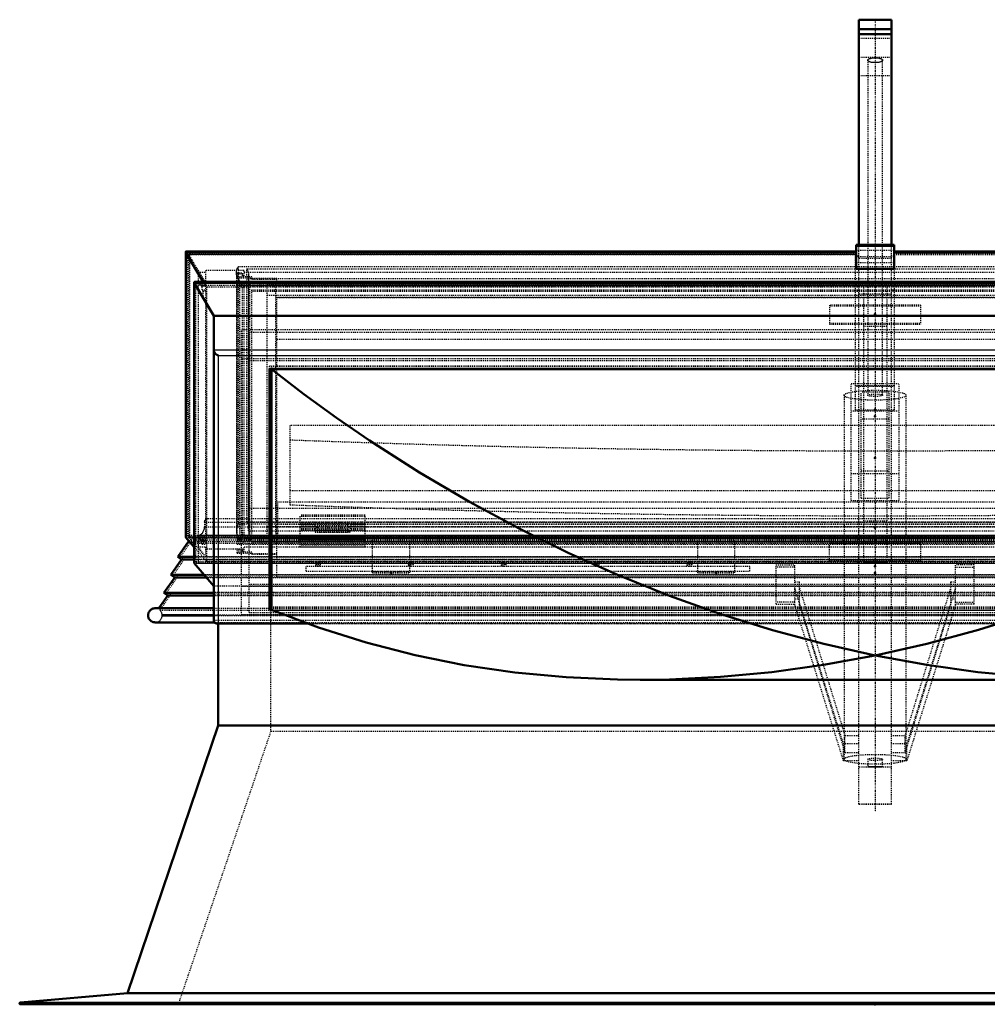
# Model space of a CAD drawing. Header units: millimetres. Extents: x -3 to 4554, y 0 to 3087.
# Tile 7 of 8: x 2704 to 3745, y 2026 to 3086. Entities that reach past the tile are written whole.
import ezdxf

# ---------------------------------------------------------------- set-up
doc = ezdxf.new("R2010")
doc.units = ezdxf.units.MM
doc.linetypes.add('Center', pattern=[1.5, 0.45, -0.5, 0.05, -0.5])
doc.linetypes.add('Dashed', pattern=[2, 1, -1])
for name, color, linetype, lineweight in [('am_0', 7, 'Continuous', 50), ('am_12', 3, 'Continuous', 25), ('am_3', 6, 'Dashed', 25), ('am_6', 2, 'Continuous', 35), ('am_7', 7, 'Center', 25), ('am_9', 7, 'Continuous', 50)]:
    doc.layers.add(name, color=color, linetype=linetype, lineweight=lineweight)

# ---------------------------------------------------------------- blocks, each defined once
blk = doc.blocks.new('26_L300120150453O10O_0_in_300120150O245ON1NNY310_1000')
at = {"layer": 'am_0'}
for p, q in [((3607.2, 3085.7), (3642.2, 3085.7)), ((3607.2, 2843.7), (3607.2, 3085.7)), ((3642.2, 2843.7), (3642.2, 3085.7)), ((3607.2, 3075.9), (3642.2, 3075.9)), ((3607.2, 3070.3), (3642.2, 3070.3))]:
    blk.add_line(p, q, dxfattribs=at)
at = {"layer": 'am_3'}
for p, q in [((3607.2, 3066), (3642.2, 3066)), ((3607.2, 3045.6), (3642.2, 3045.6)), ((3616.7, 3042.4), (3616.7, 2681.8)), ((3632.7, 2681.8), (3632.7, 3042.4)), ((3607.2, 3025.9), (3642.2, 3025.9)), ((3607.2, 2241.8), (3607.2, 2843.7)), ((3642.2, 2241.8), (3642.2, 2843.7)), ((3603.7, 2831.9), (3607.2, 2831.9)), ((3603.7, 2666), (3603.7, 2831.9)), ((3642.2, 2831.9), (3645.7, 2831.9)), ((3645.7, 2666), (3645.7, 2831.9)), ((3642.2, 2828.8), (3607.2, 2828.8)), ((3603.7, 2795.4), (3607.2, 2795.4)), ((3607.2, 2791), (3642.2, 2791)), ((3642.2, 2795.4), (3645.7, 2795.4)), ((3599, 2568.5), (3599, 2694.3)), ((3599, 2694.3), (3650.4, 2694.3)), ((3603.7, 2692.4), (3645.7, 2692.4)), ((3650.4, 2568.5), (3650.4, 2694.3)), ((3591.2, 2681.8), (3591.2, 2289.9)), ((3645.7, 2691.3), (3603.7, 2691.3)), ((3609.7, 2571.1), (3609.7, 2685.1)), ((3639.7, 2685.1), (3609.7, 2685.1)), ((3639.7, 2571.1), (3639.7, 2685.1)), ((3658.2, 2289.9), (3658.2, 2681.8)), ((3599, 2665.1), (3650.4, 2665.1)), ((3603.7, 2666), (3645.7, 2666)), ((3639.7, 2655.9), (3609.7, 2655.9)), ((3599, 2597.7), (3650.4, 2597.7)), ((3609.7, 2600.4), (3639.7, 2600.4)), ((3599, 2568.5), (3650.4, 2568.5)), ((3609.7, 2571.1), (3639.7, 2571.1)), ((3518.3, 2499.1), (3538.3, 2499.1)), ((3518.3, 2456.9), (3518.3, 2499.1)), ((3538.3, 2496.9), (3518.3, 2496.9)), ((3538.3, 2455.9), (3538.3, 2499.1)), ((3711.2, 2455.9), (3711.2, 2499.1)), ((3731.2, 2499.1), (3711.2, 2499.1)), ((3711.2, 2496.9), (3731.2, 2496.9)), ((3731.2, 2456.9), (3731.2, 2499.1)), ((3538.3, 2480.8), (3543.3, 2480.8)), ((3543.3, 2456), (3543.3, 2480.8)), ((3706.2, 2456), (3706.2, 2480.8)), ((3706.2, 2480.8), (3711.2, 2480.8)), ((3590.7, 2306.4), (3538.3, 2474.2)), ((3543.3, 2474.3), (3592.2, 2315.5)), ((3657.2, 2315.5), (3706.2, 2474.3)), ((3711.2, 2474.2), (3658.8, 2306.4)), ((3538.3, 2459.1), (3518.3, 2459.1)), ((3538.3, 2462.5), (3543.3, 2462.5)), ((3706.2, 2462.5), (3711.2, 2462.5)), ((3711.2, 2459.1), (3731.2, 2459.1)), ((3518.3, 2456.9), (3538.3, 2456.9)), ((3590.7, 2288.1), (3538.3, 2455.9)), ((3543.3, 2456), (3592.2, 2297.2)), ((3657.2, 2297.2), (3706.2, 2456)), ((3711.2, 2455.9), (3658.8, 2288.1)), ((3731.2, 2456.9), (3711.2, 2456.9)), ((3592.2, 2297.2), (3592.2, 2315.5)), ((3592.2, 2315.5), (3607.2, 2315.5)), ((3642.2, 2315.5), (3657.2, 2315.5)), ((3657.2, 2297.2), (3657.2, 2315.5)), ((3607.2, 2306.4), (3590.7, 2306.4)), ((3590.7, 2288.1), (3590.7, 2306.4)), ((3658.8, 2306.4), (3642.2, 2306.4)), ((3658.8, 2288.1), (3658.8, 2306.4)), ((3592.2, 2297.2), (3607.2, 2297.2)), ((3616.7, 2289.9), (3616.7, 2281.8)), ((3632.7, 2281.8), (3632.7, 2289.9)), ((3642.2, 2297.2), (3657.2, 2297.2)), ((3607.2, 2288.1), (3590.7, 2288.1)), ((3607.2, 2281.9), (3642.2, 2281.9)), ((3607.2, 2281.8), (3642.2, 2281.8)), ((3658.8, 2288.1), (3642.2, 2288.1)), ((3607.2, 2242), (3642.2, 2242)), ((3607.2, 2241.8), (3642.2, 2241.8))]:
    blk.add_line(p, q, dxfattribs=at)
for points in [[(3616.7, 3042.4), (3616.8, 3042.6), (3616.9, 3042.9), (3617, 3043.1), (3617.2, 3043.3), (3617.5, 3043.5), (3617.8, 3043.7), (3618.2, 3043.9), (3618.6, 3044.1), (3619.1, 3044.3), (3619.6, 3044.4), (3620.2, 3044.6), (3620.7, 3044.7), (3621.4, 3044.8), (3622, 3044.9), (3622.7, 3044.9), (3623.4, 3045), (3624.1, 3045), (3624.7, 3045), (3625.4, 3045), (3626.1, 3045), (3626.8, 3044.9), (3627.5, 3044.9), (3628.1, 3044.8), (3628.7, 3044.7), (3629.3, 3044.6), (3629.9, 3044.4), (3630.4, 3044.3), (3630.9, 3044.1), (3631.3, 3043.9), (3631.7, 3043.7), (3632, 3043.5), (3632.3, 3043.3), (3632.5, 3043.1), (3632.6, 3042.9), (3632.7, 3042.6), (3632.7, 3042.4)], [(3624.7, 3039.8), (3624.1, 3039.8), (3623.4, 3039.8), (3622.7, 3039.9), (3622, 3039.9), (3621.4, 3040), (3620.7, 3040.1), (3620.2, 3040.3), (3619.6, 3040.4), (3619.1, 3040.5), (3618.6, 3040.7), (3618.2, 3040.9), (3617.8, 3041.1), (3617.5, 3041.3), (3617.2, 3041.5), (3617, 3041.7), (3616.9, 3041.9), (3616.8, 3042.2), (3616.7, 3042.4)], [(3632.7, 3042.4), (3632.7, 3042.2), (3632.6, 3041.9), (3632.5, 3041.7), (3632.3, 3041.5), (3632, 3041.3), (3631.7, 3041.1), (3631.3, 3040.9), (3630.9, 3040.7), (3630.4, 3040.5), (3629.9, 3040.4), (3629.3, 3040.3), (3628.7, 3040.1), (3628.1, 3040), (3627.5, 3039.9), (3626.8, 3039.9), (3626.1, 3039.8), (3625.4, 3039.8), (3624.7, 3039.8)], [(3616.7, 2281.8), (3616.8, 2281.8), (3616.9, 2281.8), (3617, 2281.8), (3617.2, 2281.8), (3617.5, 2281.8), (3617.8, 2281.8), (3618.2, 2281.8), (3618.6, 2281.8), (3619.1, 2281.8), (3619.6, 2281.8), (3620.2, 2281.8), (3620.7, 2281.8), (3621.4, 2281.8), (3622, 2281.8), (3622.7, 2281.8), (3623.4, 2281.8), (3624.1, 2281.8), (3624.7, 2281.8), (3625.4, 2281.8), (3626.1, 2281.8), (3626.8, 2281.8), (3627.5, 2281.8), (3628.1, 2281.8), (3628.7, 2281.8), (3629.3, 2281.8), (3629.9, 2281.8), (3630.4, 2281.8), (3630.9, 2281.8), (3631.3, 2281.8), (3631.7, 2281.8), (3632, 2281.8), (3632.3, 2281.8), (3632.5, 2281.8), (3632.6, 2281.8), (3632.7, 2281.8), (3632.7, 2281.8)], [(3624.7, 2281.8), (3624.1, 2281.8), (3623.4, 2281.8), (3622.7, 2281.8), (3622, 2281.8), (3621.4, 2281.8), (3620.7, 2281.8), (3620.2, 2281.8), (3619.6, 2281.8), (3619.1, 2281.8), (3618.6, 2281.8), (3618.2, 2281.8), (3617.8, 2281.8), (3617.5, 2281.8), (3617.2, 2281.8), (3617, 2281.8), (3616.9, 2281.8), (3616.8, 2281.8), (3616.7, 2281.8)], [(3632.7, 2281.8), (3632.7, 2281.8), (3632.6, 2281.8), (3632.5, 2281.8), (3632.3, 2281.8), (3632, 2281.8), (3631.7, 2281.8), (3631.3, 2281.8), (3630.9, 2281.8), (3630.4, 2281.8), (3629.9, 2281.8), (3629.3, 2281.8), (3628.7, 2281.8), (3628.1, 2281.8), (3627.5, 2281.8), (3626.8, 2281.8), (3626.1, 2281.8), (3625.4, 2281.8), (3624.7, 2281.8)]]:
    blk.add_lwpolyline(points, dxfattribs=at)
for centre, major_axis in [((3624.7, 2681.8), (-33.5, 0)), ((3624.7, 2681.8), (-8, 0)), ((3624.7, 2289.9), (-33.5, 0)), ((3624.7, 2289.9), (-8, 0))]:
    blk.add_ellipse(centre, major_axis=major_axis, ratio=0.159102, dxfattribs=at)
at = {"layer": 'am_7'}
blk.add_line((3624.7, 3086), (3624.7, 2233.2), dxfattribs=at)
at = {"layer": 'am_6'}
for tag, p, flags in [('NB', (3736.2, 3086), 8), ('NN', (3736.2, 3085.5), 8), ('NT', (3736.2, 3085), 8), ('NBSYN', (3736.2, 3084.5), 8), ('LINA', (3736.2, 3084), 8), ('CATALOG', (3736.2, 3083.5), 8), ('W', (3736.2, 3081), 8), ('OP', (3736.2, 3080), 8), ('OC', (3736.2, 3079), 8), ('COMPANY', (3736.2, 3078.5), 8), ('IDNR', (3736.2, 3083), 8), ('PN', (3736.2, 3082.5), 8), ('LODLEVEL', (3736.2, 3082), 8), ('L', (3736.2, 3081.5), 8), ('DP', (3736.2, 3080.5), 8), ('BA', (3736.2, 3079.5), 8), ('ExcludeFromBOM', (3736.2, 3078), 8), ('PSOL_0', (3736.2, 3077.5), 9), ('PSOL_1', (3736.2, 3077), 9), ('PSOL_2', (3736.2, 3076.5), 9), ('PSOL_3', (3736.2, 3076), 9)]:
    blk.add_attdef(tag, p, '', height=0.5, dxfattribs=dict(at, flags=flags))
blk = doc.blocks.new('27_L3001201504511O_0_in_300120150O245ON1NNY310_1000')
at = {"layer": 'am_3'}
for p, q in [((3637.2, 2799.7), (3612.2, 2799.7)), ((3612.2, 2799.7), (3612.2, 2502.6)), ((3637.2, 2799.7), (3637.2, 2502.6)), ((3575.7, 2778.6), (3575.7, 2758.2)), ((3673.7, 2778.6), (3575.7, 2778.6)), ((3673.7, 2777.5), (3575.7, 2777.5)), ((3673.7, 2778.6), (3673.7, 2758.2)), ((3575.7, 2759.2), (3673.7, 2759.2)), ((3575.7, 2758.2), (3673.7, 2758.2)), ((3612.2, 2756.3), (3637.2, 2756.3)), ((3637.2, 2546.1), (3612.2, 2546.1)), ((3575.7, 2523.9), (3673.7, 2523.9)), ((3575.7, 2503.5), (3575.7, 2523.9)), ((3575.7, 2522.8), (3673.7, 2522.8)), ((3673.7, 2523.9), (3673.7, 2503.5)), ((3673.7, 2504.6), (3575.7, 2504.6)), ((3673.7, 2503.5), (3575.7, 2503.5)), ((3612.2, 2502.6), (3637.2, 2502.6))]:
    blk.add_line(p, q, dxfattribs=at)
at = {"layer": 'am_6'}
for tag, p, flags in [('NB', (3678.7, 2799.7), 8), ('NN', (3678.7, 2799.2), 8), ('NT', (3678.7, 2798.7), 8), ('NBSYN', (3678.7, 2798.2), 8), ('LINA', (3678.7, 2797.7), 8), ('CATALOG', (3678.7, 2797.2), 8), ('IDNR', (3678.7, 2796.7), 8), ('PN', (3678.7, 2796.2), 8), ('LODLEVEL', (3678.7, 2795.7), 8), ('L', (3678.7, 2795.2), 8), ('W', (3678.7, 2794.7), 8), ('DP', (3678.7, 2794.2), 8), ('OP', (3678.7, 2793.7), 8), ('COMPANY', (3678.7, 2793.2), 8), ('ExcludeFromBOM', (3678.7, 2792.7), 8), ('PSOL_0', (3678.7, 2792.2), 9), ('PSOL_1', (3678.7, 2791.7), 9), ('PSOL_2', (3678.7, 2791.2), 9)]:
    blk.add_attdef(tag, p, '', height=0.5, dxfattribs=dict(at, flags=flags))
blk = doc.blocks.new('28_L3001201506O_0_in_300120150O245ON1NNY310_1000')
at = {"layer": 'am_3'}
for p, q in [((2939.4, 2543.2), (2939.4, 2820.3)), ((2939.4, 2820.3), (4310.1, 2820.3)), ((2937.1, 2814), (2937.1, 2535.7)), ((2948.2, 2818), (4301.3, 2818)), ((2948.2, 2545.5), (2948.2, 2818)), ((2950.4, 2539.1), (2950.4, 2810.5)), ((2940.8, 2528.1), (2940.8, 2804.5)), ((2940.8, 2804.5), (4308.7, 2804.5)), ((2951.5, 2801.7), (2950, 2807.5)), ((2950, 2807.5), (4299.5, 2807.5)), ((2950, 2535.9), (2950, 2807.5)), ((2951.5, 2530.9), (2951.5, 2801.7)), ((2951.5, 2801.7), (4298, 2801.7)), ((2948.2, 2545.5), (4301.3, 2545.5)), ((2939.4, 2543.2), (4310.1, 2543.2)), ((2950, 2535.9), (2951.5, 2530.9)), ((2950, 2535.9), (4299.5, 2535.9)), ((2940.8, 2528.1), (4308.7, 2528.1)), ((2951.5, 2530.9), (4298, 2530.9))]:
    blk.add_line(p, q, dxfattribs=at)
for points in [[(2937.1, 2814), (2937.2, 2815), (2937.3, 2816), (2937.6, 2817), (2937.9, 2817.9), (2938.3, 2818.8), (2938.8, 2819.6), (2939.4, 2820.3)], [(2940.8, 2804.5), (2940.1, 2805.4), (2939.4, 2806.4), (2938.8, 2807.5), (2938.3, 2808.5), (2937.9, 2809.6), (2937.6, 2810.7), (2937.3, 2811.8), (2937.2, 2812.9), (2937.1, 2813.9), (2937.1, 2814)], [(2950.4, 2810.5), (2950.4, 2811.6), (2950.3, 2812.7), (2950, 2813.8), (2949.7, 2814.9), (2949.3, 2815.9), (2948.8, 2817), (2948.2, 2818)], [(2950, 2807.5), (2950.3, 2808.5), (2950.4, 2809.5), (2950.4, 2810.5), (2950.4, 2810.5)], [(2948.2, 2545.5), (2948.8, 2544.7), (2949.3, 2543.9), (2949.7, 2543), (2950, 2542.1), (2950.3, 2541.1), (2950.4, 2540.1), (2950.4, 2539.1)], [(2939.4, 2543.2), (2938.8, 2542.1), (2938.3, 2541.1), (2937.9, 2540), (2937.6, 2538.9), (2937.3, 2537.8), (2937.2, 2536.7), (2937.1, 2535.7)], [(2937.1, 2535.7), (2937.2, 2534.7), (2937.3, 2533.7), (2937.6, 2532.7), (2937.9, 2531.8), (2938.3, 2530.9), (2938.8, 2530.1), (2939.4, 2529.4), (2940.1, 2528.7), (2940.8, 2528.1), (2940.8, 2528.1)], [(2950.4, 2539.1), (2950.4, 2538.1), (2950.3, 2537), (2950, 2535.9), (2950, 2535.9)]]:
    blk.add_lwpolyline(points, dxfattribs=at)
at = {"layer": 'am_6'}
for tag, p, flags in [('NB', (4317.3, 2820.3), 8), ('NN', (4317.3, 2819.8), 8), ('NT', (4317.3, 2819.3), 8), ('NBSYN', (4317.3, 2818.8), 8), ('LINA', (4317.3, 2818.3), 8), ('CATALOG', (4317.3, 2817.8), 8), ('IDNR', (4317.3, 2817.3), 8), ('PN', (4317.3, 2816.8), 8), ('LODLEVEL', (4317.3, 2816.3), 8), ('L', (4317.3, 2815.8), 8), ('W', (4317.3, 2815.3), 8), ('COMPANY', (4317.3, 2814.8), 8), ('ExcludeFromBOM', (4317.3, 2814.3), 8), ('PSOL_0', (4317.3, 2813.8), 9), ('PSOL_1', (4317.3, 2813.3), 9), ('PSOL_2', (4317.3, 2812.8), 9)]:
    blk.add_attdef(tag, p, '', height=0.5, dxfattribs=dict(at, flags=flags))
blk = doc.blocks.new('29_L3001201505O_0_in_300120150O245ON1NNY310_1000')
at = {"layer": 'am_3'}
for p, q in [((2970.2, 2801.7), (4279.2, 2801.7)), ((2970.2, 2528.5), (2970.2, 2801.7)), ((2979.5, 2799.3), (4270, 2799.3)), ((2979.5, 2530.9), (2979.5, 2799.3)), ((2970.2, 2789.6), (4279.2, 2789.6)), ((2979.5, 2787.2), (4270, 2787.2)), ((2970.2, 2540.5), (4279.2, 2540.5)), ((2979.5, 2542.9), (4270, 2542.9)), ((2970.2, 2528.5), (4279.2, 2528.5)), ((2979.5, 2530.9), (4270, 2530.9))]:
    blk.add_line(p, q, dxfattribs=at)
at = {"layer": 'am_6'}
for tag, p, flags in [('NB', (4284.2, 2801.7), 8), ('NN', (4284.2, 2801.2), 8), ('NT', (4284.2, 2800.7), 8), ('NBSYN', (4284.2, 2800.2), 8), ('LINA', (4284.2, 2799.7), 8), ('CATALOG', (4284.2, 2799.2), 8), ('IDNR', (4284.2, 2798.7), 8), ('PN', (4284.2, 2798.2), 8), ('LODLEVEL', (4284.2, 2797.7), 8), ('L', (4284.2, 2797.2), 8), ('W', (4284.2, 2796.7), 8), ('COMPANY', (4284.2, 2796.2), 8), ('ExcludeFromBOM', (4284.2, 2795.7), 8), ('PSOL_0', (4284.2, 2795.2), 9), ('PSOL_1', (4284.2, 2794.7), 9), ('PSOL_2', (4284.2, 2794.2), 9)]:
    blk.add_attdef(tag, p, '', height=0.5, dxfattribs=dict(at, flags=flags))
blk = doc.blocks.new('30_L300120150O34O_0_in_300120150O245ON1NNY310_1000')
at = {"layer": 'am_0'}
for p, q in [((2974.7, 2710.2), (2974.7, 2450.9)), ((2974.7, 2709.7), (4274.7, 2709.7)), ((3372, 2375.4), (3877.5, 2375.4))]:
    blk.add_line(p, q, dxfattribs=at)
for points in [[(3624.7, 2401.6), (3624.6, 2401.6), (3569.3, 2414.1), (3514.1, 2429), (3458.7, 2446.3), (3403.4, 2466), (3349.1, 2487.8), (3295.1, 2511.8), (3241.3, 2538.3), (3188, 2567), (3134, 2598.8), (3080.5, 2633.1), (3044.9, 2657.5), (3009.6, 2683), (2974.7, 2709.7)], [(4274.7, 2709.7), (4224, 2671.4), (4172.6, 2635.4), (4120.1, 2601.6), (4067.1, 2570.2), (4012.6, 2540.6), (3957.6, 2513.4), (3902, 2488.5), (3846.1, 2466), (3791.1, 2446.4), (3736, 2429.2), (3680.5, 2414.2), (3624.9, 2401.6), (3624.7, 2401.6)], [(2974.7, 2450.9), (3025.5, 2431.7), (3076.9, 2415.5), (3129.4, 2402.1), (3182.3, 2391.4), (3236.9, 2383.4), (3291.9, 2378.2), (3347.5, 2375.7), (3371.9, 2375.4)], [(3371.9, 2375.4), (3403.4, 2375.9), (3458.4, 2378.6), (3513.5, 2383.8), (3569, 2391.5), (3624.6, 2401.6), (3624.7, 2401.6)], [(3624.7, 2401.6), (3624.9, 2401.6), (3680.2, 2391.5), (3735.4, 2383.8), (3790.8, 2378.6), (3846.1, 2375.9), (3877.6, 2375.4)]]:
    blk.add_lwpolyline(points, dxfattribs=at)
at = {"layer": 'am_3'}
for p, q in [((2942.7, 2445.6), (2942.7, 2752.1)), ((4306.7, 2752.1), (2942.7, 2752.1)), ((2942.7, 2721.5), (4306.7, 2721.5)), ((2974.7, 2713), (2974.7, 2710.2)), ((2974.7, 2713), (4274.7, 2713)), ((4254.7, 2649.1), (2994.7, 2649.1)), ((2994.7, 2649.1), (2994.7, 2563.9)), ((2994.7, 2579.2), (4254.7, 2579.2)), ((2942.7, 2476.2), (4306.7, 2476.2)), ((2974.7, 2454.1), (4274.7, 2454.1)), ((2974.7, 2450.9), (4274.7, 2450.9)), ((2942.7, 2445.6), (4306.7, 2445.6))]:
    blk.add_line(p, q, dxfattribs=at)
for centre in [(3624.7, 18274.3), (3624.7, 18204.4)]:
    blk.add_ellipse(centre, major_axis=(-16204.5, 0), ratio=0.965926, start_param=1.531908, end_param=1.609684, dxfattribs=at)
at = {"layer": 'am_6'}
for tag, p, flags in [('NB', (4311.7, 2752.1), 8), ('NN', (4311.7, 2751.6), 8), ('NT', (4311.7, 2751.1), 8), ('NBSYN', (4311.7, 2750.6), 8), ('LINA', (4311.7, 2750.1), 8), ('CATALOG', (4311.7, 2749.6), 8), ('IDNR', (4311.7, 2749.1), 8), ('PN', (4311.7, 2748.6), 8), ('LODLEVEL', (4311.7, 2748.1), 8), ('L', (4311.7, 2747.6), 8), ('W', (4311.7, 2747.1), 8), ('TG', (4311.7, 2746.6), 8), ('TS', (4311.7, 2746.1), 8), ('COMPANY', (4311.7, 2745.6), 8), ('ExcludeFromBOM', (4311.7, 2745.1), 8), ('PSOL_0', (4311.7, 2744.6), 9), ('PSOL_1', (4311.7, 2744.1), 9), ('PSOL_2', (4311.7, 2743.6), 9), ('PSOL_3', (4311.7, 2743.1), 9)]:
    blk.add_attdef(tag, p, '', height=0.5, dxfattribs=dict(at, flags=flags))
blk = doc.blocks.new('31_L30012015045O3O_0_in_300120150O245ON1NNY310_1000')
at = {"layer": 'am_0'}
for p, q in [((3604.2, 2817.8), (3604.2, 2843.7)), ((3645.2, 2843.7), (3604.2, 2843.7)), ((3645.2, 2817.8), (3645.2, 2843.7)), ((2882.5, 2835.7), (2882.5, 2529.1)), ((2882.7, 2835), (2901.4, 2803.9)), ((3604.2, 2836.6), (2883.4, 2836.6)), ((4366.1, 2836.6), (3645.2, 2836.6)), ((3604.2, 2817.8), (3645.2, 2817.8)), ((2891.7, 2803.1), (2891.7, 2501.3)), ((2891.7, 2802.8), (4357.8, 2802.8)), ((2891.7, 2802.8), (2912.7, 2767.2)), ((2891.7, 2501), (2891.7, 2802.8)), ((4357, 2803.9), (2892.5, 2803.9)), ((2912.7, 2767.2), (2912.7, 2439.7)), ((2912.7, 2767.2), (4336.7, 2767.2)), ((2972.7, 2450.4), (2972.7, 2710.2)), ((2972.7, 2710.2), (4276.7, 2710.2)), ((2891.7, 2518.3), (2882.7, 2528.5)), ((2912.7, 2476.3), (2891.7, 2501)), ((2972.7, 2453.6), (2974.7, 2453.6)), ((2972.7, 2450.4), (2976.1, 2450.4)), ((2916.5, 2436), (3014.2, 2436))]:
    blk.add_line(p, q, dxfattribs=at)
for points in [[(2883.4, 2836.6), (2883.3, 2836.6), (2883.2, 2836.6), (2883.1, 2836.6), (2883, 2836.5), (2882.9, 2836.5), (2882.9, 2836.5), (2882.8, 2836.4), (2882.7, 2836.3), (2882.7, 2836.3), (2882.6, 2836.2), (2882.6, 2836.1), (2882.5, 2836), (2882.5, 2835.9), (2882.5, 2835.8), (2882.5, 2835.7)], [(2882.5, 2835.7), (2882.5, 2835.6), (2882.5, 2835.5), (2882.5, 2835.4), (2882.6, 2835.3), (2882.6, 2835.2), (2882.7, 2835), (2882.7, 2835)], [(2892.5, 2803.9), (2892.4, 2803.9), (2892.3, 2803.9), (2892.2, 2803.9), (2892.1, 2803.8), (2892.1, 2803.8), (2892, 2803.8), (2891.9, 2803.7), (2891.9, 2803.6), (2891.8, 2803.6), (2891.8, 2803.5), (2891.7, 2803.4), (2891.7, 2803.3), (2891.7, 2803.3), (2891.7, 2803.2), (2891.7, 2803.1), (2891.7, 2803), (2891.7, 2802.9), (2891.7, 2802.8)], [(2917.7, 2724.5), (2917.3, 2724.6), (2916.9, 2724.8), (2916.5, 2725), (2916, 2725.2), (2915.6, 2725.5), (2915.2, 2725.8), (2914.9, 2726.1), (2914.5, 2726.4), (2914.2, 2726.8), (2913.9, 2727.2), (2913.7, 2727.6), (2913.4, 2728), (2913.2, 2728.4), (2913, 2728.9), (2912.9, 2729.3), (2912.8, 2729.7), (2912.8, 2730.2), (2912.7, 2730.6)], [(2882.7, 2528.5), (2882.7, 2528.6), (2882.6, 2528.7), (2882.6, 2528.7), (2882.5, 2528.8), (2882.5, 2528.9), (2882.5, 2529), (2882.5, 2529.1)], [(2912.7, 2439.7), (2912.8, 2439.3), (2912.8, 2438.9), (2912.9, 2438.5), (2913, 2438.1), (2913.2, 2437.8), (2913.4, 2437.4), (2913.7, 2437.1), (2913.9, 2436.9), (2914.2, 2436.6), (2914.5, 2436.4), (2914.9, 2436.3), (2915.2, 2436.1), (2915.6, 2436.1), (2916, 2436), (2916.5, 2436)], [(2916.5, 2436), (2916.9, 2436), (2917.3, 2436.1), (2917.7, 2436.1)]]:
    blk.add_lwpolyline(points, dxfattribs=at)
at = {"layer": 'am_12'}
for p, q in [((3604.2, 2842.2), (3645.2, 2842.2)), ((2882.7, 2835), (3604.2, 2835)), ((2882.7, 2528.5), (2882.7, 2835)), ((3645.2, 2835), (4366.8, 2835)), ((2912.7, 2730.6), (4336.7, 2730.6)), ((2917.7, 2724.5), (4331.7, 2724.5)), ((2917.7, 2436.1), (2917.7, 2724.5)), ((2917.7, 2436.1), (3013.8, 2436.1))]:
    blk.add_line(p, q, dxfattribs=at)
at = {"layer": 'am_3'}
for p, q in [((3604.2, 2843.6), (3645.2, 2843.6)), ((2887.1, 2833.6), (2884.5, 2836.1)), ((2884.5, 2530.6), (2884.5, 2836.1)), ((2884.5, 2836.1), (3604.2, 2836.1)), ((2885.9, 2833.1), (2887.1, 2833.6)), ((2885.9, 2833.1), (3604.2, 2833.1)), ((2885.9, 2528.3), (2885.9, 2833.1)), ((2903.7, 2803.5), (2885.9, 2833.1)), ((2887.1, 2833.6), (3604.2, 2833.6)), ((2887.1, 2529.4), (2887.1, 2833.6)), ((3604.2, 2837.9), (3645.2, 2837.9)), ((3645.2, 2830.7), (3604.2, 2830.7)), ((3645.2, 2836.1), (4365, 2836.1)), ((3645.2, 2833.6), (4362.4, 2833.6)), ((3645.2, 2833.1), (4363.6, 2833.1)), ((3604.2, 2824.5), (3645.2, 2824.5)), ((2896.2, 2814.1), (2903.7, 2803.5)), ((2896.2, 2814.1), (2903.7, 2814.1)), ((2896.2, 2803.3), (2896.2, 2814.1)), ((2945.5, 2816), (2903.7, 2816)), ((2903.7, 2816), (2903.7, 2803.5)), ((2938, 2808.3), (2938, 2813.7)), ((2938, 2813.7), (2943.5, 2813.7)), ((2943.5, 2812.1), (2938, 2812.1)), ((2953.5, 2809.2), (2938, 2809.2)), ((2943.5, 2810.2), (2943.5, 2813.7)), ((2943.5, 2811.4), (2945.5, 2811.4)), ((2945.5, 2810.2), (2943.5, 2810.2)), ((2945.5, 2810.2), (2945.5, 2816)), ((2945.5, 2814.1), (4304, 2814.1)), ((2953.5, 2806.8), (2953.5, 2809.2)), ((2896.4, 2800.3), (2893.5, 2803.4)), ((2893.5, 2502.5), (2893.5, 2803.4)), ((2893.5, 2803.4), (4356, 2803.4)), ((2899, 2799.4), (2896.2, 2803.3)), ((2896.2, 2803.3), (2903.7, 2803.3)), ((2896.4, 2500.9), (2896.4, 2800.3)), ((2896.4, 2800.3), (4353.1, 2800.3)), ((2897.6, 2803.3), (2897.6, 2801.8)), ((2897.6, 2803.3), (2903.7, 2803.3)), ((2900.3, 2799.4), (2897.6, 2803.3)), ((2897.6, 2801.8), (2899, 2799.9)), ((2897.6, 2801.8), (2903.7, 2801.8)), ((2899, 2799.9), (2899, 2799.4)), ((2899, 2799.9), (2903.7, 2799.9)), ((2899, 2799.4), (2903.7, 2799.4)), ((2900.3, 2799.4), (2903.7, 2799.4)), ((2900.3, 2795.4), (2900.3, 2799.4)), ((2901.4, 2803.9), (2905, 2798.1)), ((2903.7, 2803.3), (2903.7, 2521.6)), ((4344.5, 2798.1), (2905, 2798.1)), ((2905, 2798.1), (2905, 2503.1)), ((2938, 2808.3), (2953.5, 2808.3)), ((2938, 2803.3), (2943.5, 2803.3)), ((2938, 2521.6), (2938, 2803.3)), ((2938, 2801.8), (2943.5, 2801.8)), ((2938, 2801.3), (2943.5, 2801.3)), ((2938, 2799.9), (2943.5, 2799.9)), ((2938, 2799.4), (2943.5, 2799.4)), ((2938, 2799.4), (4311.5, 2799.4)), ((2943.5, 2523.5), (2943.5, 2803.3)), ((2943.5, 2801.3), (2945.5, 2801.3)), ((2945.5, 2803.3), (4304, 2803.3)), ((2945.5, 2803.3), (4304, 2803.3)), ((2945.5, 2523.5), (2945.5, 2803.3)), ((2945.5, 2801.8), (4304, 2801.8)), ((2945.5, 2799.9), (4304, 2799.9)), ((2945.5, 2799.4), (4304, 2799.4)), ((2980.7, 2807.4), (2953.5, 2807.4)), ((2953.5, 2806.8), (2980.7, 2806.8)), ((2980.7, 2803.5), (2980.7, 2807.4)), ((2980.7, 2803.5), (4268.7, 2803.5)), ((2901.4, 2793.9), (2900.3, 2795.4)), ((2900.3, 2795.4), (2903.7, 2795.4)), ((2901.4, 2793.9), (2903.7, 2793.9)), ((2901.4, 2786.9), (2901.4, 2793.9)), ((2953.5, 2524.1), (2953.5, 2795.4)), ((2953.5, 2795.4), (4295.9, 2795.4)), ((2953.5, 2793.9), (4295.9, 2793.9)), ((2903.7, 2783.6), (2901.4, 2786.9)), ((2901.4, 2786.9), (2903.7, 2786.9)), ((2980.7, 2786.9), (4268.7, 2786.9)), ((2980.7, 2486.3), (2980.7, 2786.9)), ((2950.7, 2749.7), (4298.7, 2749.7)), ((2950.7, 2447.9), (2950.7, 2749.7)), ((2980.7, 2742), (4268.7, 2742)), ((2950.7, 2719.2), (4298.7, 2719.2)), ((2972.7, 2710.2), (2972.7, 2713.5)), ((2972.7, 2713.5), (4276.7, 2713.5)), ((3021.7, 2542.7), (3005.7, 2542.7)), ((3005.7, 2518.3), (3005.7, 2542.7)), ((3021.7, 2540.7), (3005.7, 2540.7)), ((3021.7, 2538), (3005.7, 2538)), ((3021.7, 2538), (3005.7, 2538)), ((3021.7, 2536.4), (3005.7, 2536.4)), ((3075.7, 2536.3), (3005.7, 2536.3)), ((3021.7, 2542.7), (3021.7, 2534.5)), ((3059.7, 2538.7), (3021.7, 2538.7)), ((3021.7, 2536.5), (3059.7, 2536.5)), ((3059.7, 2536.1), (3021.7, 2536.1)), ((3021.7, 2534.5), (3059.7, 2534.5)), ((3075.7, 2542.7), (3059.7, 2542.7)), ((3059.7, 2542.7), (3059.7, 2534.5)), ((3075.7, 2540.7), (3059.7, 2540.7)), ((3075.7, 2538), (3059.7, 2538)), ((3075.7, 2538), (3059.7, 2538)), ((3075.7, 2536.4), (3059.7, 2536.4)), ((3075.7, 2518.3), (3075.7, 2542.7)), ((2882.7, 2528.5), (4366.8, 2528.5)), ((4365.4, 2530.7), (2884.1, 2530.7)), ((2884.5, 2530.6), (2887.1, 2529.4)), ((2884.5, 2530.6), (4365, 2530.6)), ((2887.1, 2529.4), (2885.9, 2528.3)), ((2885.9, 2528.3), (2903.7, 2507.9)), ((2885.9, 2528.3), (4363.6, 2528.3)), ((2887.1, 2529.4), (4362.4, 2529.4)), ((2896.2, 2529.3), (2899, 2525.4)), ((2896.2, 2529.3), (2903.7, 2529.3)), ((2896.2, 2518.5), (2896.2, 2529.3)), ((2897.6, 2526.8), (2897.6, 2525.4)), ((2897.6, 2526.8), (2903.7, 2526.8)), ((2899, 2524.9), (2897.6, 2526.8)), ((2897.6, 2525.4), (2900.3, 2521.6)), ((2897.6, 2525.4), (2903.7, 2525.4)), ((2899, 2525.4), (2899, 2524.9)), ((2899, 2525.4), (2903.7, 2525.4)), ((2899, 2524.9), (2903.7, 2524.9)), ((2900.3, 2521.6), (2900.3, 2525.6)), ((2900.3, 2525.6), (2901.4, 2524.1)), ((2900.3, 2525.6), (2903.7, 2525.6)), ((2901.4, 2524.1), (2901.4, 2531.2)), ((2901.4, 2531.2), (2903.7, 2527.8)), ((2901.4, 2531.2), (2903.7, 2531.2)), ((2901.4, 2524.1), (2903.7, 2524.1)), ((2943.5, 2527.4), (2938, 2527.4)), ((2938, 2526.8), (2943.5, 2526.8)), ((2938, 2525.4), (2943.5, 2525.4)), ((2938, 2525.4), (2943.5, 2525.4)), ((2938, 2524.9), (2943.5, 2524.9)), ((2945.5, 2523.5), (2943.5, 2523.5)), ((2945.5, 2529.3), (4304, 2529.3)), ((2945.5, 2526.8), (4304, 2526.8)), ((2945.5, 2525.4), (4304, 2525.4)), ((2945.5, 2525.4), (4304, 2525.4)), ((2945.5, 2524.9), (4304, 2524.9)), ((2953.5, 2525.6), (4295.9, 2525.6)), ((2953.5, 2524.1), (4295.9, 2524.1)), ((2980.7, 2531.2), (4268.7, 2531.2)), ((3075.7, 2528.6), (3005.7, 2528.6)), ((3075.7, 2527), (3005.7, 2527)), ((3075.7, 2525.8), (3005.7, 2525.8)), ((3075.7, 2524), (3005.7, 2524)), ((2905, 2503.1), (2891.7, 2518.3)), ((2903.7, 2507.9), (2896.2, 2518.5)), ((2896.2, 2518.5), (2903.7, 2518.5)), ((2900.3, 2521.6), (2903.7, 2521.6)), ((2903.7, 2518.5), (2903.7, 2507.9)), ((2903.7, 2516.5), (2945.5, 2516.5)), ((2938, 2521.6), (4311.5, 2521.6)), ((2938, 2516.6), (2943.5, 2516.6)), ((2938, 2511.8), (2938, 2516.6)), ((2943.5, 2515), (2938, 2515)), ((2953.5, 2512.7), (2938, 2512.7)), ((2938, 2511.8), (2953.5, 2511.8)), ((2943.5, 2516.6), (2943.5, 2513.4)), ((2943.5, 2514.6), (2945.5, 2514.6)), ((2945.5, 2513.4), (2943.5, 2513.4)), ((2945.5, 2513.4), (2945.5, 2518.5)), ((2945.5, 2518.5), (4304, 2518.5)), ((2953.5, 2510.6), (2953.5, 2512.7)), ((3075.7, 2520.5), (3005.7, 2520.5)), ((3075.7, 2518.3), (3005.7, 2518.3)), ((4356.5, 2502.6), (2893, 2502.6)), ((2893.5, 2502.5), (2896.4, 2500.9)), ((2893.5, 2502.5), (4356, 2502.5)), ((2905, 2503.1), (4344.5, 2503.1)), ((2980.7, 2511.2), (2953.5, 2511.2)), ((2953.5, 2510.6), (2980.7, 2510.6)), ((2980.7, 2507.9), (4268.7, 2507.9)), ((2891.7, 2501), (4357.8, 2501)), ((2896.4, 2500.9), (4353.1, 2500.9)), ((2980.7, 2486.3), (4268.7, 2486.3)), ((4336.7, 2476.3), (2912.7, 2476.3)), ((2950.7, 2478.5), (4298.7, 2478.5)), ((2974.7, 2453.6), (4274.7, 2453.6)), ((2976.1, 2450.4), (4273.4, 2450.4)), ((2912.7, 2439.7), (4336.7, 2439.7)), ((2950.7, 2447.9), (4298.7, 2447.9)), ((3013.8, 2436.1), (4236.4, 2436.1)), ((3014.2, 2436), (4235.9, 2436))]:
    blk.add_line(p, q, dxfattribs=at)
for points in [[(2884.5, 2836.1), (2884.4, 2836.2), (2884.3, 2836.3), (2884.2, 2836.4), (2884.1, 2836.4), (2884, 2836.5), (2883.9, 2836.5), (2883.8, 2836.6), (2883.7, 2836.6), (2883.6, 2836.6), (2883.5, 2836.6), (2883.4, 2836.6)], [(2893.5, 2803.4), (2893.4, 2803.5), (2893.3, 2803.6), (2893.2, 2803.6), (2893.1, 2803.7), (2893, 2803.8), (2893, 2803.8), (2892.9, 2803.8), (2892.8, 2803.9), (2892.7, 2803.9), (2892.6, 2803.9), (2892.5, 2803.9), (2892.5, 2803.9)], [(2882.5, 2529.1), (2882.5, 2529.2), (2882.5, 2529.3), (2882.5, 2529.4), (2882.6, 2529.6), (2882.6, 2529.7), (2882.7, 2529.8), (2882.7, 2529.9), (2882.8, 2530), (2882.9, 2530.1), (2882.9, 2530.2), (2883, 2530.3), (2883.1, 2530.3), (2883.2, 2530.4), (2883.3, 2530.5), (2883.4, 2530.5), (2883.5, 2530.6), (2883.6, 2530.6), (2883.7, 2530.7), (2883.9, 2530.7), (2884, 2530.7), (2884.1, 2530.7)], [(2884.1, 2530.7), (2884.2, 2530.7), (2884.3, 2530.7), (2884.4, 2530.7), (2884.5, 2530.6), (2884.5, 2530.6)], [(2891.7, 2501), (2891.7, 2501.1), (2891.7, 2501.2), (2891.7, 2501.3), (2891.7, 2501.4), (2891.7, 2501.5), (2891.7, 2501.6), (2891.7, 2501.7), (2891.8, 2501.8), (2891.8, 2501.9), (2891.9, 2502), (2891.9, 2502), (2892, 2502.1), (2892.1, 2502.2), (2892.2, 2502.3), (2892.2, 2502.3), (2892.3, 2502.4), (2892.4, 2502.5), (2892.5, 2502.5), (2892.6, 2502.6), (2892.7, 2502.6), (2892.8, 2502.6), (2892.9, 2502.6), (2893, 2502.6), (2893, 2502.6)], [(2893, 2502.6), (2893.1, 2502.6), (2893.2, 2502.6), (2893.3, 2502.6), (2893.4, 2502.6), (2893.5, 2502.5), (2893.5, 2502.5)]]:
    blk.add_lwpolyline(points, dxfattribs=at)
at = {"layer": 'am_6'}
for tag, p, flags in [('CATALOG', (4372, 2841.2), 8), ('NB', (4372, 2843.7), 8), ('NN', (4372, 2843.2), 8), ('NT', (4372, 2842.7), 8), ('NBSYN', (4372, 2842.2), 8), ('LINA', (4372, 2841.7), 8), ('IDNR', (4372, 2840.7), 8), ('PN', (4372, 2840.2), 8), ('W', (4372, 2838.7), 8), ('OP', (4372, 2837.7), 8), ('OC', (4372, 2837.2), 8), ('COMPANY', (4372, 2836.7), 8), ('LODLEVEL', (4372, 2839.7), 8), ('L', (4372, 2839.2), 8), ('DP', (4372, 2838.2), 8), ('ExcludeFromBOM', (4372, 2836.2), 8), ('PSOL_0', (4372, 2835.7), 9), ('PSOL_1', (4372, 2835.2), 9), ('PSOL_2', (4372, 2834.7), 9)]:
    blk.add_attdef(tag, p, '', height=0.5, dxfattribs=dict(at, flags=flags))
blk = doc.blocks.new('32_L300120150459O_0_in_300120150O245ON1NNY310_1000')
at = {"layer": 'am_3'}
for p, q in [((3024.4, 2497.5), (3012.2, 2497.5)), ((3012.2, 2492.5), (3012.2, 2497.5)), ((3012.2, 2492.5), (3489.7, 2492.5)), ((3124.4, 2497.5), (3025.1, 2497.5)), ((3224.4, 2497.5), (3125.1, 2497.5)), ((3324.4, 2497.5), (3225.1, 2497.5)), ((3424.4, 2497.5), (3325.1, 2497.5)), ((3489.7, 2497.5), (3425.1, 2497.5)), ((3489.7, 2492.5), (3489.7, 2497.5))]:
    blk.add_line(p, q, dxfattribs=at)
for points in [[(3024.7, 2497.5), (3024.6, 2497.5), (3024.6, 2497.5), (3024.5, 2497.5), (3024.4, 2497.5), (3024.4, 2497.5)], [(3124.7, 2497.5), (3124.6, 2497.5), (3124.6, 2497.5), (3124.5, 2497.5), (3124.4, 2497.5), (3124.4, 2497.5)], [(3224.7, 2497.5), (3224.6, 2497.5), (3224.6, 2497.5), (3224.5, 2497.5), (3224.4, 2497.5), (3224.4, 2497.5)], [(3324.7, 2497.5), (3324.6, 2497.5), (3324.6, 2497.5), (3324.5, 2497.5), (3324.4, 2497.5), (3324.4, 2497.5)]]:
    blk.add_lwpolyline(points, dxfattribs=at)
for centre in [(3024.7, 2500), (3124.7, 2500), (3224.7, 2500), (3324.7, 2500), (3424.7, 2500)]:
    blk.add_circle(centre, 2.5, dxfattribs=at)
at = {"layer": 'am_7'}
for p, q in [((3024.7, 2497.4), (3024.7, 2502.6)), ((3124.7, 2497.4), (3124.7, 2502.6)), ((3224.7, 2497.4), (3224.7, 2502.6)), ((3324.7, 2497.4), (3324.7, 2502.6)), ((3424.7, 2497.4), (3424.7, 2502.6)), ((3022.1, 2500), (3027.4, 2500)), ((3122.1, 2500), (3127.4, 2500)), ((3222.1, 2500), (3227.4, 2500)), ((3322.1, 2500), (3327.4, 2500)), ((3422.1, 2500), (3427.4, 2500))]:
    blk.add_line(p, q, dxfattribs=at)
at = {"layer": 'am_6'}
for tag, p, flags in [('NB', (3494.7, 2502.6), 8), ('NN', (3494.7, 2502.1), 8), ('NT', (3494.7, 2501.6), 8), ('NBSYN', (3494.7, 2501.1), 8), ('LINA', (3494.7, 2500.6), 8), ('CATALOG', (3494.7, 2500.1), 8), ('IDNR', (3494.7, 2499.6), 8), ('PN', (3494.7, 2499.1), 8), ('LODLEVEL', (3494.7, 2498.6), 8), ('L', (3494.7, 2498.1), 8), ('W', (3494.7, 2497.6), 8), ('DP', (3494.7, 2497.1), 8), ('OP', (3494.7, 2496.6), 8), ('COMPANY', (3494.7, 2496.1), 8), ('ExcludeFromBOM', (3494.7, 2495.6), 8), ('PSOL_0', (3494.7, 2495.1), 9), ('PSOL_1', (3494.7, 2494.6), 9), ('PSOL_2', (3494.7, 2494.1), 9), ('PSOL_3', (3494.7, 2493.6), 9)]:
    blk.add_attdef(tag, p, '', height=0.5, dxfattribs=dict(at, flags=flags))
blk = doc.blocks.new('34_L30012015081O_0_in_300120150O245ON1NNY310_1000')
at = {"layer": 'am_3'}
for p, q in [((3433.7, 2490.5), (3433.7, 2526.2)), ((3473.7, 2490.5), (3473.7, 2526.2)), ((3433.7, 2492), (3473.7, 2492)), ((3433.7, 2490.5), (3473.7, 2490.5))]:
    blk.add_line(p, q, dxfattribs=at)
at = {"layer": 'am_6'}
for tag, p, flags in [('NB', (3478.7, 2526.2), 8), ('NN', (3478.7, 2525.7), 8), ('NT', (3478.7, 2525.2), 8), ('NBSYN', (3478.7, 2524.7), 8), ('LINA', (3478.7, 2524.2), 8), ('CATALOG', (3478.7, 2523.7), 8), ('IDNR', (3478.7, 2523.2), 8), ('PN', (3478.7, 2522.7), 8), ('LODLEVEL', (3478.7, 2522.2), 8), ('L', (3478.7, 2521.7), 8), ('W', (3478.7, 2521.2), 8), ('COMPANY', (3478.7, 2520.7), 8), ('ExcludeFromBOM', (3478.7, 2520.2), 8), ('PSOL_0', (3478.7, 2519.7), 9), ('PSOL_1', (3478.7, 2519.2), 9), ('PSOL_2', (3478.7, 2518.7), 9)]:
    blk.add_attdef(tag, p, '', height=0.5, dxfattribs=dict(at, flags=flags))
blk = doc.blocks.new('36_L30012015083O_0_in_300120150O245ON1NNY310_1000')
at = {"layer": 'am_3'}
for p, q in [((3083.7, 2490.5), (3083.7, 2526.2)), ((3123.7, 2490.5), (3123.7, 2526.2)), ((3083.7, 2492), (3123.7, 2492)), ((3083.7, 2490.5), (3123.7, 2490.5))]:
    blk.add_line(p, q, dxfattribs=at)
at = {"layer": 'am_6'}
for tag, p, flags in [('NB', (3128.7, 2526.2), 8), ('NN', (3128.7, 2525.7), 8), ('NT', (3128.7, 2525.2), 8), ('NBSYN', (3128.7, 2524.7), 8), ('LINA', (3128.7, 2524.2), 8), ('CATALOG', (3128.7, 2523.7), 8), ('IDNR', (3128.7, 2523.2), 8), ('PN', (3128.7, 2522.7), 8), ('LODLEVEL', (3128.7, 2522.2), 8), ('L', (3128.7, 2521.7), 8), ('W', (3128.7, 2521.2), 8), ('COMPANY', (3128.7, 2520.7), 8), ('ExcludeFromBOM', (3128.7, 2520.2), 8), ('PSOL_0', (3128.7, 2519.7), 9), ('PSOL_1', (3128.7, 2519.2), 9), ('PSOL_2', (3128.7, 2518.7), 9)]:
    blk.add_attdef(tag, p, '', height=0.5, dxfattribs=dict(at, flags=flags))
blk = doc.blocks.new('38_L3001201503Y45O2O_0_in_300120150O245ON1NNY310_1000')
at = {"layer": 'am_0'}
for p, q in [((2885.4, 2524.2), (2873.9, 2507.7)), ((2886.1, 2524.6), (2885.4, 2524.2)), ((2885.4, 2524.2), (2886.5, 2524.2)), ((2878, 2504.9), (2866.5, 2488.5)), ((2873.9, 2507.7), (2878, 2504.9)), ((2873.9, 2507.7), (2891.7, 2507.7)), ((2878, 2504.9), (2891.7, 2504.9)), ((2870.6, 2485.6), (2859.1, 2469.2)), ((2866.5, 2488.5), (2870.6, 2485.6)), ((2866.5, 2488.5), (2902.4, 2488.5)), ((2870.6, 2485.6), (2904.8, 2485.6)), ((2863.2, 2466.4), (2853.5, 2452.5)), ((2859.1, 2469.2), (2863.2, 2466.4)), ((2859.1, 2469.2), (2912.7, 2469.2)), ((2863.2, 2466.4), (2912.7, 2466.4)), ((2849, 2452.5), (2912.7, 2452.5)), ((2912.7, 2445.2), (2857.2, 2445.2)), ((2857.2, 2444.7), (2912.7, 2444.7)), ((2849.6, 2437.3), (2913.5, 2437.3))]:
    blk.add_line(p, q, dxfattribs=at)
blk.add_lwpolyline([(2849, 2452.5), (2848.4, 2452.4), (2847.7, 2452.3), (2847.1, 2452.1), (2846.5, 2451.9), (2845.9, 2451.6), (2845.3, 2451.2), (2844.8, 2450.8), (2844.3, 2450.4), (2843.8, 2449.9), (2843.4, 2449.4), (2843, 2448.8), (2842.7, 2448.2), (2842.5, 2447.6), (2842.3, 2447), (2842.1, 2446.4), (2842, 2445.7), (2842, 2445), (2842, 2444.4), (2842.1, 2443.7), (2842.2, 2443.1), (2842.4, 2442.4), (2842.6, 2441.8), (2842.9, 2441.2), (2843.3, 2440.7), (2843.7, 2440.1), (2844.1, 2439.6), (2844.6, 2439.2), (2845.1, 2438.8), (2845.7, 2438.4), (2846.3, 2438.1), (2846.9, 2437.8), (2847.5, 2437.6), (2848.1, 2437.5), (2848.8, 2437.4), (2849.5, 2437.3), (2849.6, 2437.3)], dxfattribs=at)
at = {"layer": 'am_12'}
blk.add_line((2857.2, 2445.2), (2857.2, 2444.7), dxfattribs=at)
at = {"layer": 'am_3'}
for p, q in [((2979.5, 2567.2), (4269.9, 2567.2)), ((2979.5, 2567.2), (2979.5, 2560.2)), ((2981.7, 2526.2), (2981.7, 2567.2)), ((2950.7, 2560.2), (4298.7, 2560.2)), ((2902.7, 2545), (2902.7, 2540)), ((2902.7, 2545), (4346.7, 2545)), ((2906.9, 2549.2), (4342.5, 2549.2)), ((3005.7, 2542.7), (3005.7, 2552.7)), ((3075.7, 2552.7), (3005.7, 2552.7)), ((3075.7, 2551.2), (3005.7, 2551.2)), ((3024.2, 2543.6), (3005.7, 2543.6)), ((3057.2, 2543.7), (3024.2, 2543.7)), ((3024.2, 2534.7), (3024.2, 2543.7)), ((3057.2, 2543.7), (3057.2, 2534.7)), ((3075.7, 2543.6), (3057.2, 2543.6)), ((3075.7, 2542.7), (3075.7, 2552.7)), ((2902.7, 2540), (4346.7, 2540)), ((3005.7, 2540.3), (3024.2, 2540.3)), ((3057.2, 2541.7), (3024.2, 2541.7)), ((3057.2, 2541.2), (3024.2, 2541.2)), ((3057.2, 2540.6), (3024.2, 2540.6)), ((3057.2, 2537.6), (3024.2, 2537.6)), ((3024.2, 2536.7), (3057.2, 2536.7)), ((3057.2, 2536.4), (3024.2, 2536.4)), ((3024.2, 2534.7), (3057.2, 2534.7)), ((3057.2, 2540.3), (3075.7, 2540.3)), ((2877, 2508.3), (2886.9, 2522.5)), ((2897.7, 2531.3), (2886.1, 2524.6)), ((2886.5, 2524.2), (4363, 2524.2)), ((2886.9, 2522.5), (2893.3, 2526.2)), ((2886.9, 2522.5), (4362.5, 2522.5)), ((2893.3, 2526.2), (4356.2, 2526.2)), ((2897.7, 2531.3), (4351.7, 2531.3)), ((2869.6, 2489), (2881.1, 2505.4)), ((2877, 2508.3), (4372.5, 2508.3)), ((2881.1, 2505.4), (2877, 2508.3)), ((2881.1, 2505.4), (4368.4, 2505.4)), ((2891.7, 2507.7), (4357.8, 2507.7)), ((2891.7, 2504.9), (4357.8, 2504.9)), ((2862.2, 2469.8), (2873.7, 2486.2)), ((2873.7, 2486.2), (2869.6, 2489)), ((2869.6, 2489), (4379.9, 2489)), ((2873.7, 2486.2), (4375.8, 2486.2)), ((2902.4, 2488.5), (4347.1, 2488.5)), ((2904.8, 2485.6), (4344.7, 2485.6)), ((2862.2, 2469.8), (4387.3, 2469.8)), ((2866.3, 2466.9), (2862.2, 2469.8)), ((2854.8, 2450.5), (2866.3, 2466.9)), ((2866.3, 2466.9), (4383.2, 2466.9)), ((2912.7, 2469.2), (4336.7, 2469.2)), ((2912.7, 2466.4), (4336.7, 2466.4)), ((2854.8, 2450.5), (4394.7, 2450.5)), ((2912.7, 2452.5), (4336.7, 2452.5)), ((4336.7, 2445.2), (2912.7, 2445.2)), ((2912.7, 2444.7), (4336.7, 2444.7)), ((2913.5, 2437.3), (4336, 2437.3))]:
    blk.add_line(p, q, dxfattribs=at)
for points in [[(2902.7, 2545), (2902.8, 2545.4), (2902.8, 2545.7), (2902.9, 2546.1), (2903, 2546.4), (2903.1, 2546.8), (2903.3, 2547.1), (2903.5, 2547.4), (2903.7, 2547.7), (2904, 2548), (2904.2, 2548.2), (2904.5, 2548.4), (2904.8, 2548.6), (2905.2, 2548.8), (2905.5, 2548.9), (2905.9, 2549.1), (2906.2, 2549.1), (2906.6, 2549.2), (2906.9, 2549.2)], [(2897.7, 2531.3), (2898.5, 2531.8), (2899.2, 2532.3), (2899.8, 2532.9), (2900.4, 2533.5), (2900.9, 2534.2), (2901.4, 2535), (2901.8, 2535.7), (2902.1, 2536.6), (2902.4, 2537.4), (2902.6, 2538.2), (2902.7, 2539.1), (2902.7, 2540)], [(2849.6, 2437.3), (2850.2, 2437.4), (2850.9, 2437.4), (2851.5, 2437.6), (2852.2, 2437.8), (2852.8, 2438), (2853.4, 2438.4), (2853.9, 2438.7), (2854.5, 2439.1), (2854.9, 2439.6), (2855.4, 2440), (2855.8, 2440.6), (2856.2, 2441.1), (2856.5, 2441.7), (2856.7, 2442.3), (2856.9, 2443), (2857.1, 2443.6), (2857.1, 2444.3), (2857.2, 2444.9), (2857.1, 2445.6), (2857.1, 2446.3), (2856.9, 2446.9), (2856.7, 2447.5), (2856.5, 2448.1), (2856.2, 2448.7), (2855.8, 2449.3), (2855.4, 2449.8), (2854.9, 2450.3), (2854.8, 2450.5)]]:
    blk.add_lwpolyline(points, dxfattribs=at)
at = {"layer": 'am_6'}
for tag, p, flags in [('NB', (4412.5, 2567.2), 8), ('NN', (4412.5, 2566.7), 8), ('NT', (4412.5, 2566.2), 8), ('NBSYN', (4412.5, 2565.7), 8), ('LINA', (4412.5, 2565.2), 8), ('CATALOG', (4412.5, 2564.7), 8), ('W', (4412.5, 2562.2), 8), ('IDNR', (4412.5, 2564.2), 8), ('PN', (4412.5, 2563.7), 8), ('LODLEVEL', (4412.5, 2563.2), 8), ('L', (4412.5, 2562.7), 8), ('BA', (4412.5, 2561.7), 8), ('SF', (4412.5, 2561.2), 8), ('DP', (4412.5, 2560.7), 8), ('OP', (4412.5, 2560.2), 8), ('OC', (4412.5, 2559.7), 8), ('COMPANY', (4412.5, 2559.2), 8), ('ExcludeFromBOM', (4412.5, 2558.7), 8), ('PSOL_0', (4412.5, 2558.2), 9), ('PSOL_1', (4412.5, 2557.7), 9), ('PSOL_2', (4412.5, 2557.2), 9), ('PSOL_3', (4412.5, 2556.7), 9)]:
    blk.add_attdef(tag, p, '', height=0.5, dxfattribs=dict(at, flags=flags))
blk = doc.blocks.new('39_L300120150453201O_0_in_300120150O245ON1NNY310_1000')
at = {"layer": 'am_0'}
for p, q in [((2917.3, 2436), (2917.3, 2326.2)), ((2917.3, 2326.2), (2819.7, 2038.3)), ((4332.2, 2326.2), (2917.3, 2326.2)), ((2819.7, 2038.3), (2704.7, 2028.2)), ((4429.8, 2038.3), (2819.7, 2038.3)), ((4544.7, 2026.2), (2704.7, 2026.2))]:
    blk.add_line(p, q, dxfattribs=at)
blk.add_lwpolyline([(2704.7, 2026.2), (2704.7, 2026.2), (2704.6, 2026.2), (2704.5, 2026.2), (2704.4, 2026.3), (2704.3, 2026.3), (2704.2, 2026.3), (2704.2, 2026.4), (2704.1, 2026.4), (2704, 2026.5), (2704, 2026.6), (2703.9, 2026.6), (2703.9, 2026.7), (2703.8, 2026.8), (2703.8, 2026.9), (2703.8, 2026.9), (2703.8, 2027), (2703.7, 2027.1), (2703.7, 2027.2), (2703.7, 2027.3), (2703.8, 2027.4), (2703.8, 2027.5), (2703.8, 2027.5), (2703.8, 2027.6), (2703.9, 2027.7), (2703.9, 2027.8), (2704, 2027.8), (2704, 2027.9), (2704.1, 2028), (2704.2, 2028), (2704.2, 2028.1), (2704.3, 2028.1), (2704.4, 2028.1), (2704.5, 2028.2), (2704.6, 2028.2), (2704.7, 2028.2)], dxfattribs=at)
at = {"layer": 'am_12'}
blk.add_line((4544.8, 2028.2), (2704.7, 2028.2), dxfattribs=at)
at = {"layer": 'am_3'}
for p, q in [((2917.3, 2526.2), (2917.3, 2436)), ((2974.2, 2319.8), (2974.2, 2526.2)), ((2874.7, 2026.2), (2974.2, 2319.8)), ((4275.3, 2319.8), (2974.2, 2319.8))]:
    blk.add_line(p, q, dxfattribs=at)
at = {"layer": 'am_6'}
for tag, p, flags in [('NB', (4550.7, 2526.2), 8), ('NN', (4550.7, 2525.7), 8), ('NT', (4550.7, 2525.2), 8), ('NBSYN', (4550.7, 2524.7), 8), ('LINA', (4550.7, 2524.2), 8), ('CATALOG', (4550.7, 2523.7), 8), ('IDNR', (4550.7, 2523.2), 8), ('PN', (4550.7, 2522.7), 8), ('LODLEVEL', (4550.7, 2522.2), 8), ('L', (4550.7, 2521.7), 8), ('W', (4550.7, 2521.2), 8), ('DP', (4550.7, 2520.7), 8), ('OP', (4550.7, 2520.2), 8), ('BA', (4550.7, 2519.7), 8), ('INS', (4550.7, 2519.2), 8), ('RT', (4550.7, 2518.7), 8), ('COMPANY', (4550.7, 2518.2), 8), ('ExcludeFromBOM', (4550.7, 2517.7), 8), ('PSOL_0', (4550.7, 2517.2), 9), ('PSOL_1', (4550.7, 2516.7), 9), ('PSOL_2', (4550.7, 2516.2), 9), ('PSOL_3', (4550.7, 2515.7), 9), ('PSOL_4', (4550.7, 2515.2), 9)]:
    blk.add_attdef(tag, p, '', height=0.5, dxfattribs=dict(at, flags=flags))

msp = doc.modelspace()

# ---------------------------------------------------------------- linework, layer by layer
at = {"layer": 'am_9'}
for p in [(3624.7, 2768.9), (3624.7, 2768.9), (3624.7, 2666.3), (3624.7, 2666.3), (3624.7, 2659), (3624.7, 2659), (3624.7, 2614.1), (3624.7, 2614.1), (3624.7, 2539.2), (3624.7, 2539.2), (3624.7, 2526.2), (3624.7, 2526.2), (3624.7, 2497.5), (3624.7, 2497.5), (3624.7, 2497.5), (3103.7, 2490.5), (3103.7, 2490.5), (3453.7, 2490.5), (3453.7, 2490.5), (3624.7, 2490.5), (3624.7, 2445.3), (3624.7, 2026.2), (3624.7, 2026.2), (3624.7, 2026.2)]:
    msp.add_point(p, dxfattribs=at)

# ---------------------------------------------------------------- block references
for name in ['26_L300120150453O10O_0_in_300120150O245ON1NNY310_1000', '31_L30012015045O3O_0_in_300120150O245ON1NNY310_1000', '28_L3001201506O_0_in_300120150O245ON1NNY310_1000', '29_L3001201505O_0_in_300120150O245ON1NNY310_1000', '27_L3001201504511O_0_in_300120150O245ON1NNY310_1000', '30_L300120150O34O_0_in_300120150O245ON1NNY310_1000', '38_L3001201503Y45O2O_0_in_300120150O245ON1NNY310_1000', '39_L300120150453201O_0_in_300120150O245ON1NNY310_1000', '36_L30012015083O_0_in_300120150O245ON1NNY310_1000', '34_L30012015081O_0_in_300120150O245ON1NNY310_1000', '32_L300120150459O_0_in_300120150O245ON1NNY310_1000']:
    msp.add_blockref(name, (0, 0))

doc.saveas('drawing.dxf')
